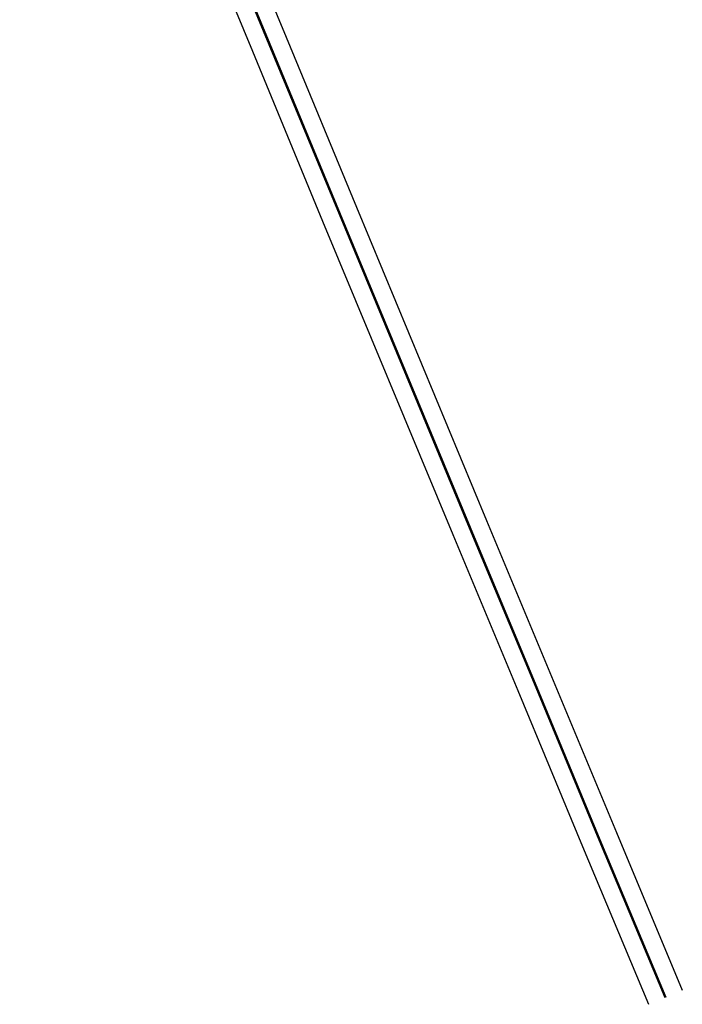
# Model space of a CAD drawing. Header units: feet. Extents: x 2240200 to 2249911, y 595287 to 597096.
# Tile 2 of 9: x 2245763 to 2246161, y 595287 to 595878. Entities that reach past the tile are written whole.
import ezdxf

# ---------------------------------------------------------------- set-up
doc = ezdxf.new("R2010")
doc.units = ezdxf.units.FT
doc.header["$MEASUREMENT"] = 0
doc.linetypes.add('dsolidcl', pattern=[0])
doc.layers.add('PM_X_CL_Double_Solid', color=2, linetype='dsolidcl')
doc.layers.add('PM_X_Edge_Line', color=2, linetype='Continuous')

msp = doc.modelspace()

# ---------------------------------------------------------------- linework, layer by layer
at = {"layer": 'PM_X_CL_Double_Solid', "flags": 128}
for points in [[(2245783.151, 596177.031), (2245803.683, 596127.083), (2245823.588, 596079.974), (2245851.921, 596011.062), (2245871.899, 595962.949), (2245913.195, 595863.378), (2245955.411, 595761.314), (2246033.552, 595573.056), (2246072.644, 595479.419), (2246111.615, 595385.579), (2246151.251, 595290.882)], [(2245782.541, 596176.78), (2245803.073, 596126.829), (2245822.979, 596079.72), (2245851.311, 596010.81), (2245871.289, 595962.695), (2245912.586, 595863.125), (2245954.801, 595761.062), (2246032.942, 595572.802), (2246072.034, 595479.165), (2246111.006, 595385.325), (2246150.643, 595290.628)]]:
    msp.add_lwpolyline(points, dxfattribs=at)
at = {"layer": 'PM_X_Edge_Line', "flags": 128}
for points in [[(2245762.883, 596191.862), (2245793.224, 596122.724), (2245813.13, 596075.615), (2245841.45, 596006.735), (2245861.435, 595958.604), (2245902.73, 595859.038), (2245944.944, 595756.977), (2246023.092, 595568.702), (2246062.184, 595475.064), (2246101.157, 595381.219), (2246140.8, 595286.508)], [(2245801.994, 596161.925), (2245813.532, 596131.188), (2245833.437, 596084.079), (2245861.782, 596015.137), (2245881.753, 595967.04), (2245923.051, 595867.466), (2245965.268, 595765.399), (2246043.402, 595577.156), (2246082.494, 595483.52), (2246121.463, 595389.685), (2246161.094, 595295.002)]]:
    msp.add_lwpolyline(points, dxfattribs=at)

doc.saveas('drawing.dxf')
